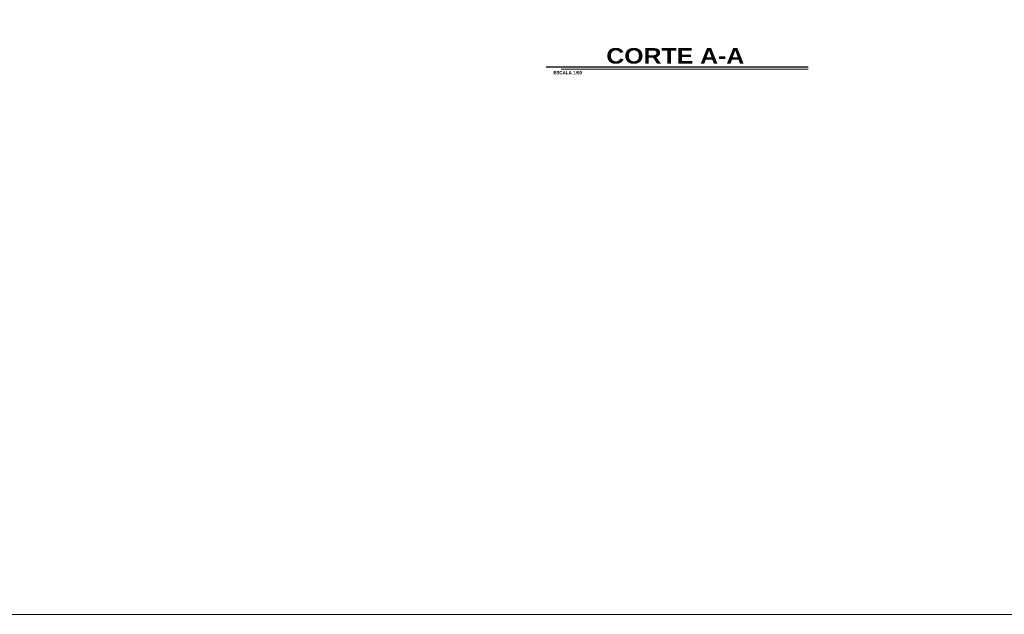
# Model space of a CAD drawing. Header units: metres. Extents: x -13 to 533, y -25 to 219.
# Tile 67 of 99: x 85 to 115, y -25 to -7. Entities that reach past the tile are written whole.
import ezdxf
from ezdxf.enums import TextEntityAlignment as Align

# ---------------------------------------------------------------- set-up
doc = ezdxf.new("R2010")
doc.units = ezdxf.units.M
doc.layers.add('PLUMA 0.8', color=1, linetype='Continuous', lineweight=60)
doc.layers.add('Textos', color=7, linetype='Continuous', lineweight=0)
doc.styles.add('ARIAL BLACK', font='txt', dxfattribs={"height": 0.1})
doc.styles.add('joe1', font='impact.ttf')

msp = doc.modelspace()

# ---------------------------------------------------------------- linework, layer by layer
at = {"layer": 'PLUMA 0.8', "color": 7, "linetype": 'Continuous', "lineweight": 5}
msp.add_lwpolyline([(-13.218, 38.648), (142.427, 38.648), (142.427, -25.253), (-13.218, -25.253)], close=True, dxfattribs=at)
at = {"layer": 'Textos', "color": 3, "lineweight": 30}
msp.add_line((109.322, -8.58), (101.344, -8.58), dxfattribs=at)
at = {"layer": 'Textos', "color": 0}
msp.add_line((109.322, -8.644), (101.8, -8.644), dxfattribs=at)

# ---------------------------------------------------------------- texts
at = {"layer": 'Textos', "lineweight": -3, "style": 'ARIAL BLACK'}
msp.add_text('CORTE A-A', height=0.4728, dxfattribs=at).set_placement((105.272, -8.472), align=Align.CENTER)
at = {"layer": 'Textos', "insert": (102.43, -8.699), "char_height": 0.1, "attachment_point": 3, "style": 'joe1'}
msp.add_mtext_dynamic_manual_height_columns('{\\fWalkway Black|b1|i0|c0|p2;ESCALA 1/50\\H1.5x; }', width=1.05156, gutter_width=0.3, heights=[0], dxfattribs=at)

doc.saveas('drawing.dxf')
